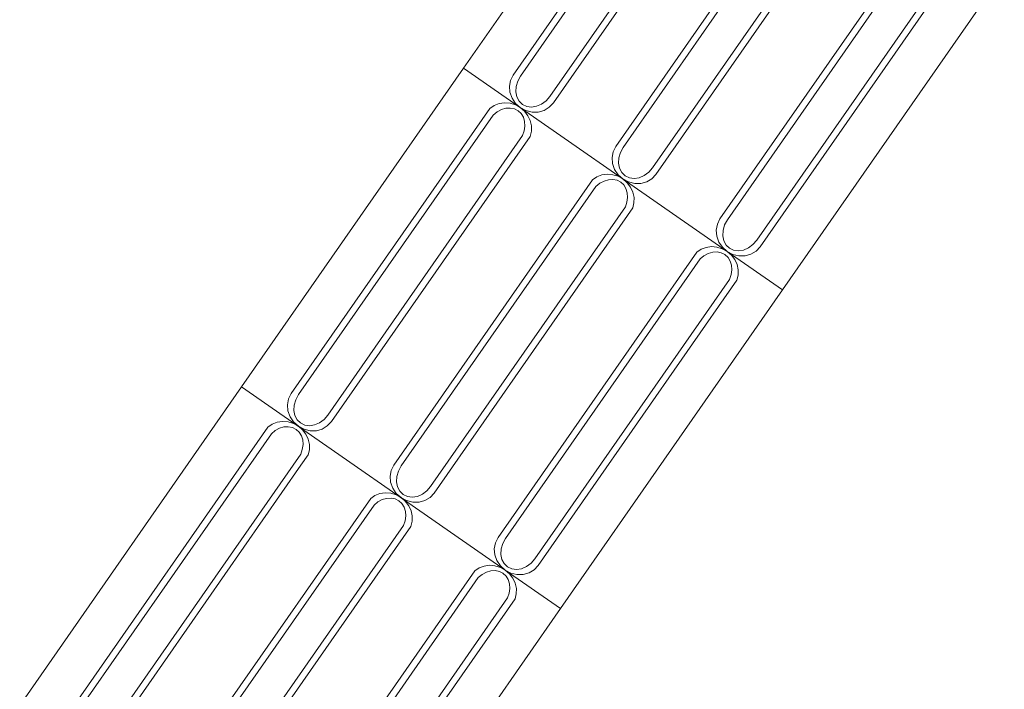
# Model space of a CAD drawing. Extents: x 5066 to 9756, y -2696 to -1109.
# Tile 146 of 248: x 9402.294 to 9403.561, y -2586.829 to -2585.967. Entities that reach past the tile are written whole.
import ezdxf

# ---------------------------------------------------------------- set-up
doc = ezdxf.new("R2010")
doc.units = 0
doc.header["$MEASUREMENT"] = 0
doc.layers.add('IFC-Elemento construtivo genérico-Contorno', color=253, linetype='CONTINUOUS', lineweight=5)

msp = doc.modelspace()

# ---------------------------------------------------------------- linework, layer by layer
at = {"layer": 'IFC-Elemento construtivo genérico-Contorno', "color": 8, "lineweight": 5}
for p, q in [((9402.8651, -2586.0292), (9403.1507, -2585.6188)), ((9402.929, -2586.0382), (9403.1847, -2585.6708)), ((9402.9384, -2586.0394), (9403.189, -2585.6793)), ((9402.9762, -2586.0657), (9403.2268, -2585.7056)), ((9402.9807, -2586.0741), (9403.2364, -2585.7067)), ((9403.0611, -2586.1301), (9403.3168, -2585.7627)), ((9403.0706, -2586.1313), (9403.3212, -2585.7713)), ((9403.1084, -2586.1576), (9403.359, -2585.7976)), ((9403.1128, -2586.1661), (9403.3685, -2585.7987)), ((9403.1952, -2586.2235), (9403.4509, -2585.8561)), ((9403.2047, -2586.2247), (9403.4553, -2585.8646)), ((9403.2425, -2586.251), (9403.4931, -2585.8909)), ((9403.2469, -2586.2594), (9403.5026, -2585.8921)), ((9403.2755, -2586.3149), (9403.5611, -2585.9045)), ((9402.5795, -2586.4396), (9402.8651, -2586.0292)), ((9402.8651, -2586.0292), (9403.2044, -2586.2653)), ((9402.9241, -2586.0525), (9402.9255, -2586.045)), ((9402.9255, -2586.045), (9402.929, -2586.0382)), ((9402.9349, -2586.0459), (9402.9384, -2586.0394)), ((9402.9241, -2586.0525), (9402.9248, -2586.0603)), ((9402.9325, -2586.0598), (9402.9328, -2586.0529)), ((9402.9328, -2586.0529), (9402.9349, -2586.0459)), ((9402.9248, -2586.0603), (9402.9275, -2586.0679)), ((9402.9275, -2586.0679), (9402.932, -2586.0746)), ((9402.9325, -2586.0598), (9402.9337, -2586.0662)), ((9402.9337, -2586.0662), (9402.9367, -2586.0718)), ((9402.9714, -2586.0713), (9402.9762, -2586.0657)), ((9402.6434, -2586.4485), (9402.8991, -2586.0811)), ((9402.8991, -2586.0811), (9402.9046, -2586.0773)), ((9402.9046, -2586.0773), (9402.911, -2586.0749)), ((9402.9084, -2586.0856), (9402.9139, -2586.0827)), ((9402.911, -2586.0749), (9402.9179, -2586.0739)), ((9402.9139, -2586.0827), (9402.9196, -2586.081)), ((9402.9179, -2586.0739), (9402.925, -2586.0745)), ((9402.9196, -2586.081), (9402.9252, -2586.0807)), ((9402.925, -2586.0745), (9402.9318, -2586.0766)), ((9402.9252, -2586.0807), (9402.9306, -2586.0818)), ((9402.9306, -2586.0818), (9402.9353, -2586.0842)), ((9402.9318, -2586.0766), (9402.9382, -2586.0801)), ((9402.932, -2586.0746), (9402.9382, -2586.0801)), ((9402.9367, -2586.0718), (9402.941, -2586.076)), ((9402.9382, -2586.0801), (9402.9454, -2586.0839)), ((9402.9382, -2586.0801), (9402.9436, -2586.0848)), ((9402.941, -2586.076), (9402.9465, -2586.0786)), ((9402.9465, -2586.0786), (9402.9526, -2586.0794)), ((9402.9526, -2586.0794), (9402.9592, -2586.0784)), ((9402.9592, -2586.0784), (9402.9655, -2586.0756)), ((9402.9655, -2586.0756), (9402.9714, -2586.0713)), ((9402.9689, -2586.0837), (9402.9755, -2586.0797)), ((9402.9755, -2586.0797), (9402.9807, -2586.0741)), ((9402.6528, -2586.4498), (9402.9034, -2586.0897)), ((9402.9034, -2586.0897), (9402.9084, -2586.0856)), ((9402.9353, -2586.0842), (9402.9392, -2586.0878)), ((9402.9392, -2586.0878), (9402.9421, -2586.0924)), ((9402.9421, -2586.0924), (9402.9437, -2586.0978)), ((9402.9436, -2586.0848), (9402.948, -2586.0905)), ((9402.9454, -2586.0839), (9402.9533, -2586.0859)), ((9402.948, -2586.0905), (9402.951, -2586.0969)), ((9402.9533, -2586.0859), (9402.9613, -2586.0858)), ((9402.9613, -2586.0858), (9402.9689, -2586.0837)), ((9402.9433, -2586.1099), (9402.9442, -2586.1038)), ((9402.9437, -2586.0978), (9402.9442, -2586.1038)), ((9402.951, -2586.0969), (9402.9525, -2586.1037)), ((9402.9524, -2586.1106), (9402.9525, -2586.1037)), ((9402.6906, -2586.4761), (9402.9412, -2586.116)), ((9402.695, -2586.4845), (9402.9507, -2586.1171)), ((9402.9412, -2586.116), (9402.9433, -2586.1099)), ((9402.9507, -2586.1171), (9402.9524, -2586.1106)), ((9403.0577, -2586.1369), (9403.0611, -2586.1301)), ((9403.067, -2586.1379), (9403.0706, -2586.1313)), ((9403.0562, -2586.1445), (9403.0577, -2586.1369)), ((9403.0562, -2586.1445), (9403.0569, -2586.1523)), ((9403.0646, -2586.1518), (9403.065, -2586.1448)), ((9403.065, -2586.1448), (9403.067, -2586.1379)), ((9403.0569, -2586.1523), (9403.0596, -2586.1598)), ((9403.0646, -2586.1518), (9403.0659, -2586.1582)), ((9403.0659, -2586.1582), (9403.0688, -2586.1637)), ((9403.1035, -2586.1633), (9403.1084, -2586.1576)), ((9403.0312, -2586.1731), (9403.0368, -2586.1693)), ((9403.0368, -2586.1693), (9403.0432, -2586.1668)), ((9403.0432, -2586.1668), (9403.0501, -2586.1659)), ((9403.0501, -2586.1659), (9403.0571, -2586.1665)), ((9403.0571, -2586.1665), (9403.064, -2586.1685)), ((9403.0596, -2586.1598), (9403.0642, -2586.1666)), ((9403.064, -2586.1685), (9403.0703, -2586.172)), ((9403.0642, -2586.1666), (9403.0703, -2586.172)), ((9403.0688, -2586.1637), (9403.0732, -2586.1679)), ((9403.0703, -2586.172), (9403.0776, -2586.1759)), ((9403.0703, -2586.172), (9403.0758, -2586.1768)), ((9403.0732, -2586.1679), (9403.0786, -2586.1705)), ((9403.0786, -2586.1705), (9403.0848, -2586.1714)), ((9403.0848, -2586.1714), (9403.0913, -2586.1704)), ((9403.0913, -2586.1704), (9403.0977, -2586.1676)), ((9403.0977, -2586.1676), (9403.1035, -2586.1633)), ((9403.101, -2586.1757), (9403.1076, -2586.1717)), ((9403.1076, -2586.1717), (9403.1128, -2586.1661)), ((9402.7755, -2586.5405), (9403.0312, -2586.1731)), ((9402.785, -2586.5417), (9403.0355, -2586.1817)), ((9403.0355, -2586.1817), (9403.0405, -2586.1776)), ((9403.0405, -2586.1776), (9403.046, -2586.1747)), ((9403.046, -2586.1747), (9403.0517, -2586.173)), ((9403.0517, -2586.173), (9403.0574, -2586.1727)), ((9403.0574, -2586.1727), (9403.0627, -2586.1737)), ((9403.0627, -2586.1737), (9403.0675, -2586.1761)), ((9403.0675, -2586.1761), (9403.0714, -2586.1797)), ((9403.0714, -2586.1797), (9403.0742, -2586.1844)), ((9403.0742, -2586.1844), (9403.0759, -2586.1898)), ((9403.0758, -2586.1768), (9403.0801, -2586.1825)), ((9403.0776, -2586.1759), (9403.0855, -2586.1778)), ((9403.0801, -2586.1825), (9403.0831, -2586.1889)), ((9403.0855, -2586.1778), (9403.0935, -2586.1778)), ((9403.0935, -2586.1778), (9403.101, -2586.1757)), ((9403.0754, -2586.2019), (9403.0763, -2586.1957)), ((9403.0759, -2586.1898), (9403.0763, -2586.1957)), ((9403.0831, -2586.1889), (9403.0846, -2586.1957)), ((9403.0845, -2586.2026), (9403.0846, -2586.1957)), ((9402.8228, -2586.568), (9403.0734, -2586.208)), ((9402.8272, -2586.5765), (9403.0829, -2586.2091)), ((9403.0734, -2586.208), (9403.0754, -2586.2019)), ((9403.0829, -2586.2091), (9403.0845, -2586.2026)), ((9403.1903, -2586.2378), (9403.1918, -2586.2303)), ((9403.1918, -2586.2303), (9403.1952, -2586.2235)), ((9403.1991, -2586.2382), (9403.2011, -2586.2312)), ((9403.2011, -2586.2312), (9403.2047, -2586.2247)), ((9403.1903, -2586.2378), (9403.191, -2586.2457)), ((9403.191, -2586.2457), (9403.1937, -2586.2532)), ((9403.1987, -2586.2451), (9403.1991, -2586.2382)), ((9403.1987, -2586.2451), (9403.2, -2586.2516)), ((9403.1709, -2586.2626), (9403.1773, -2586.2602)), ((9403.1773, -2586.2602), (9403.1842, -2586.2592)), ((9403.1842, -2586.2592), (9403.1912, -2586.2598)), ((9403.1912, -2586.2598), (9403.1981, -2586.2619)), ((9403.1937, -2586.2532), (9403.1983, -2586.2599)), ((9403.1983, -2586.2599), (9403.2044, -2586.2654)), ((9403.2, -2586.2516), (9403.203, -2586.2571)), ((9403.203, -2586.2571), (9403.2073, -2586.2613)), ((9403.2254, -2586.2637), (9403.2318, -2586.2609)), ((9403.2318, -2586.2609), (9403.2376, -2586.2566)), ((9403.2376, -2586.2566), (9403.2425, -2586.251)), ((9403.2418, -2586.265), (9403.2469, -2586.2594)), ((9402.9096, -2586.6339), (9403.1653, -2586.2665)), ((9403.1653, -2586.2665), (9403.1709, -2586.2626)), ((9403.1697, -2586.275), (9403.1746, -2586.2709)), ((9403.1746, -2586.2709), (9403.1801, -2586.268)), ((9403.1801, -2586.268), (9403.1859, -2586.2663)), ((9403.1859, -2586.2663), (9403.1915, -2586.266)), ((9403.1915, -2586.266), (9403.1968, -2586.2671)), ((9403.1968, -2586.2671), (9403.2016, -2586.2695)), ((9403.1981, -2586.2619), (9403.2044, -2586.2654)), ((9403.2016, -2586.2695), (9403.2055, -2586.2731)), ((9403.2044, -2586.2653), (9403.2099, -2586.2701)), ((9403.2044, -2586.2654), (9403.2117, -2586.2692)), ((9403.2044, -2586.2654), (9403.2755, -2586.3149)), ((9403.2055, -2586.2731), (9403.2083, -2586.2777)), ((9403.2073, -2586.2613), (9403.2127, -2586.2639)), ((9403.2099, -2586.2701), (9403.2143, -2586.2758)), ((9403.2117, -2586.2692), (9403.2196, -2586.2712)), ((9403.2127, -2586.2639), (9403.2189, -2586.2647)), ((9403.2189, -2586.2647), (9403.2254, -2586.2637)), ((9403.2196, -2586.2712), (9403.2276, -2586.2711)), ((9403.2276, -2586.2711), (9403.2351, -2586.269)), ((9403.2351, -2586.269), (9403.2418, -2586.265)), ((9402.9191, -2586.6351), (9403.1697, -2586.275)), ((9403.2083, -2586.2777), (9403.21, -2586.2831)), ((9403.21, -2586.2831), (9403.2104, -2586.2891)), ((9403.2143, -2586.2758), (9403.2172, -2586.2822)), ((9403.2172, -2586.2822), (9403.2187, -2586.289)), ((9403.2075, -2586.3013), (9403.2096, -2586.2952)), ((9403.2096, -2586.2952), (9403.2104, -2586.2891)), ((9403.217, -2586.3024), (9403.2187, -2586.2959)), ((9403.2187, -2586.2959), (9403.2187, -2586.289)), ((9402.9569, -2586.6614), (9403.2075, -2586.3013)), ((9402.9613, -2586.6698), (9403.217, -2586.3024)), ((9402.9899, -2586.7252), (9403.2755, -2586.3149)), ((9402.2939, -2586.85), (9402.5795, -2586.4396)), ((9402.5795, -2586.4396), (9402.9187, -2586.6757)), ((9402.5795, -2586.4396), (9402.9187, -2586.6757)), ((9402.6399, -2586.4553), (9402.6434, -2586.4485)), ((9402.6493, -2586.4563), (9402.6528, -2586.4498)), ((9402.6385, -2586.4629), (9402.6399, -2586.4553)), ((9402.6385, -2586.4629), (9402.6391, -2586.4707)), ((9402.6468, -2586.4702), (9402.6472, -2586.4632)), ((9402.6472, -2586.4632), (9402.6493, -2586.4563)), ((9402.6391, -2586.4707), (9402.6418, -2586.4783)), ((9402.6468, -2586.4702), (9402.6481, -2586.4766)), ((9402.6857, -2586.4817), (9402.6906, -2586.4761)), ((9402.6134, -2586.4915), (9402.619, -2586.4877)), ((9402.619, -2586.4877), (9402.6254, -2586.4853)), ((9402.6254, -2586.4853), (9402.6323, -2586.4843)), ((9402.6323, -2586.4843), (9402.6393, -2586.4849)), ((9402.6393, -2586.4849), (9402.6462, -2586.487)), ((9402.6418, -2586.4783), (9402.6464, -2586.485)), ((9402.6462, -2586.487), (9402.6525, -2586.4905)), ((9402.6464, -2586.485), (9402.6525, -2586.4905)), ((9402.6481, -2586.4766), (9402.651, -2586.4822)), ((9402.651, -2586.4822), (9402.6554, -2586.4863)), ((9402.6554, -2586.4863), (9402.6609, -2586.489)), ((9402.6609, -2586.489), (9402.667, -2586.4898)), ((9402.667, -2586.4898), (9402.6735, -2586.4888)), ((9402.6735, -2586.4888), (9402.6799, -2586.486)), ((9402.6799, -2586.486), (9402.6857, -2586.4817)), ((9402.6898, -2586.4901), (9402.695, -2586.4845)), ((9402.3577, -2586.8589), (9402.6134, -2586.4915)), ((9402.3672, -2586.8601), (9402.6178, -2586.5001)), ((9402.6178, -2586.5001), (9402.6228, -2586.496)), ((9402.6228, -2586.496), (9402.6282, -2586.4931)), ((9402.6282, -2586.4931), (9402.6339, -2586.4914)), ((9402.6339, -2586.4914), (9402.6396, -2586.4911)), ((9402.6396, -2586.4911), (9402.645, -2586.4922)), ((9402.645, -2586.4922), (9402.6497, -2586.4946)), ((9402.6497, -2586.4946), (9402.6536, -2586.4982)), ((9402.6525, -2586.4904), (9402.658, -2586.4952)), ((9402.6525, -2586.4904), (9402.6525, -2586.4905)), ((9402.6525, -2586.4905), (9402.6598, -2586.4943)), ((9402.6536, -2586.4982), (9402.6564, -2586.5028)), ((9402.658, -2586.4952), (9402.6623, -2586.5009)), ((9402.6598, -2586.4943), (9402.6677, -2586.4962)), ((9402.6623, -2586.5009), (9402.6653, -2586.5073)), ((9402.6677, -2586.4962), (9402.6757, -2586.4962)), ((9402.6757, -2586.4962), (9402.6832, -2586.4941)), ((9402.6832, -2586.4941), (9402.6898, -2586.4901)), ((9402.6564, -2586.5028), (9402.6581, -2586.5082)), ((9402.6576, -2586.5203), (9402.6585, -2586.5142)), ((9402.6581, -2586.5082), (9402.6585, -2586.5142)), ((9402.6653, -2586.5073), (9402.6668, -2586.5141)), ((9402.6668, -2586.521), (9402.6668, -2586.5141)), ((9402.405, -2586.8864), (9402.6556, -2586.5264)), ((9402.6556, -2586.5264), (9402.6576, -2586.5203)), ((9402.6651, -2586.5275), (9402.6668, -2586.521)), ((9402.6559, -2586.5408), (9402.6651, -2586.5275)), ((9402.4094, -2586.8949), (9402.6559, -2586.5408)), ((9402.7706, -2586.5549), (9402.7721, -2586.5473)), ((9402.7721, -2586.5473), (9402.7755, -2586.5405)), ((9402.7793, -2586.5552), (9402.7814, -2586.5482)), ((9402.7814, -2586.5482), (9402.785, -2586.5417)), ((9402.7706, -2586.5549), (9402.7713, -2586.5627)), ((9402.7713, -2586.5627), (9402.774, -2586.5702)), ((9402.779, -2586.5622), (9402.7793, -2586.5552)), ((9402.779, -2586.5622), (9402.7803, -2586.5686)), ((9402.7511, -2586.5797), (9402.7575, -2586.5772)), ((9402.7575, -2586.5772), (9402.7644, -2586.5763)), ((9402.7644, -2586.5763), (9402.7715, -2586.5769)), ((9402.7715, -2586.5769), (9402.7784, -2586.5789)), ((9402.774, -2586.5702), (9402.7785, -2586.577)), ((9402.7785, -2586.577), (9402.7847, -2586.5824)), ((9402.7803, -2586.5686), (9402.7832, -2586.5741)), ((9402.7832, -2586.5741), (9402.7875, -2586.5783)), ((9402.8121, -2586.578), (9402.8179, -2586.5736)), ((9402.8179, -2586.5736), (9402.8228, -2586.568)), ((9402.822, -2586.5821), (9402.8272, -2586.5765)), ((9402.4899, -2586.9509), (9402.7456, -2586.5835)), ((9402.7456, -2586.5835), (9402.7511, -2586.5797)), ((9402.7499, -2586.5921), (9402.7549, -2586.588)), ((9402.7549, -2586.588), (9402.7604, -2586.585)), ((9402.7604, -2586.585), (9402.7661, -2586.5834)), ((9402.7661, -2586.5834), (9402.7718, -2586.5831)), ((9402.7718, -2586.5831), (9402.7771, -2586.5841)), ((9402.7771, -2586.5841), (9402.7818, -2586.5865)), ((9402.7784, -2586.5789), (9402.7847, -2586.5824)), ((9402.7818, -2586.5865), (9402.7857, -2586.5901)), ((9402.7846, -2586.5824), (9402.7919, -2586.5863)), ((9402.7847, -2586.5824), (9402.7901, -2586.5871)), ((9402.7847, -2586.5824), (9402.7847, -2586.5824)), ((9402.7857, -2586.5901), (9402.7886, -2586.5948)), ((9402.7875, -2586.5783), (9402.793, -2586.5809)), ((9402.7901, -2586.5871), (9402.7945, -2586.5929)), ((9402.7919, -2586.5863), (9402.7998, -2586.5882)), ((9402.793, -2586.5809), (9402.7992, -2586.5818)), ((9402.7992, -2586.5818), (9402.8057, -2586.5808)), ((9402.7998, -2586.5882), (9402.8078, -2586.5881)), ((9402.8057, -2586.5808), (9402.8121, -2586.578)), ((9402.8078, -2586.5881), (9402.8154, -2586.586)), ((9402.8154, -2586.586), (9402.822, -2586.5821)), ((9402.4993, -2586.9521), (9402.7499, -2586.5921)), ((9402.7886, -2586.5948), (9402.7903, -2586.6002)), ((9402.7903, -2586.6002), (9402.7907, -2586.6061)), ((9402.7945, -2586.5929), (9402.7975, -2586.5993)), ((9402.7975, -2586.5993), (9402.799, -2586.6061)), ((9402.7877, -2586.6184), (9402.7898, -2586.6123)), ((9402.7898, -2586.6123), (9402.7907, -2586.6061)), ((9402.7973, -2586.6195), (9402.7989, -2586.6129)), ((9402.7989, -2586.6129), (9402.799, -2586.6061)), ((9402.5371, -2586.9784), (9402.7877, -2586.6184)), ((9402.5416, -2586.9869), (9402.7973, -2586.6195)), ((9402.9047, -2586.6482), (9402.9062, -2586.6407)), ((9402.9062, -2586.6407), (9402.9096, -2586.6339)), ((9402.9155, -2586.6416), (9402.9191, -2586.6351)), ((9402.9047, -2586.6482), (9402.9054, -2586.656)), ((9402.9131, -2586.6555), (9402.9135, -2586.6486)), ((9402.9135, -2586.6486), (9402.9155, -2586.6416)), ((9402.9054, -2586.656), (9402.9081, -2586.6636)), ((9402.9081, -2586.6636), (9402.9127, -2586.6703)), ((9402.9131, -2586.6555), (9402.9144, -2586.662)), ((9402.9144, -2586.662), (9402.9173, -2586.6675)), ((9402.952, -2586.667), (9402.9569, -2586.6614)), ((9402.624, -2587.0442), (9402.8797, -2586.6768)), ((9402.8797, -2586.6768), (9402.8853, -2586.673)), ((9402.8853, -2586.673), (9402.8916, -2586.6706)), ((9402.889, -2586.6813), (9402.8945, -2586.6784)), ((9402.8916, -2586.6706), (9402.8985, -2586.6696)), ((9402.8945, -2586.6784), (9402.9002, -2586.6767)), ((9402.8985, -2586.6696), (9402.9056, -2586.6702)), ((9402.9002, -2586.6767), (9402.9059, -2586.6764)), ((9402.9056, -2586.6702), (9402.9125, -2586.6723)), ((9402.9059, -2586.6764), (9402.9112, -2586.6775)), ((9402.9112, -2586.6775), (9402.9159, -2586.6799)), ((9402.9125, -2586.6723), (9402.9188, -2586.6758)), ((9402.9127, -2586.6703), (9402.9188, -2586.6758)), ((9402.9173, -2586.6675), (9402.9217, -2586.6717)), ((9402.9187, -2586.6757), (9402.9243, -2586.6805)), ((9402.9188, -2586.6758), (9402.926, -2586.6796)), ((9402.9188, -2586.6758), (9402.9899, -2586.7252)), ((9402.9188, -2586.6758), (9402.9899, -2586.7252)), ((9402.9217, -2586.6717), (9402.9271, -2586.6743)), ((9402.9271, -2586.6743), (9402.9333, -2586.6751)), ((9402.9333, -2586.6751), (9402.9398, -2586.6741)), ((9402.9398, -2586.6741), (9402.9462, -2586.6713)), ((9402.9462, -2586.6713), (9402.952, -2586.667)), ((9402.9495, -2586.6794), (9402.9561, -2586.6754)), ((9402.9561, -2586.6754), (9402.9613, -2586.6698)), ((9402.6335, -2587.0455), (9402.8841, -2586.6854)), ((9402.8841, -2586.6854), (9402.889, -2586.6813)), ((9402.9159, -2586.6799), (9402.9198, -2586.6835)), ((9402.9198, -2586.6835), (9402.9227, -2586.6881)), ((9402.9227, -2586.6881), (9402.9244, -2586.6935)), ((9402.9243, -2586.6805), (9402.9286, -2586.6862)), ((9402.926, -2586.6796), (9402.9339, -2586.6816)), ((9402.9286, -2586.6862), (9402.9316, -2586.6926)), ((9402.9339, -2586.6816), (9402.9419, -2586.6815)), ((9402.9419, -2586.6815), (9402.9495, -2586.6794)), ((9402.9239, -2586.7056), (9402.9248, -2586.6995)), ((9402.9244, -2586.6935), (9402.9248, -2586.6995)), ((9402.9316, -2586.6926), (9402.9331, -2586.6994)), ((9402.933, -2586.7063), (9402.9331, -2586.6994)), ((9402.6712, -2587.0718), (9402.9218, -2586.7117)), ((9402.6757, -2587.0802), (9402.9314, -2586.7128)), ((9402.9218, -2586.7117), (9402.9239, -2586.7056)), ((9402.9314, -2586.7128), (9402.933, -2586.7063)), ((9402.7043, -2587.1356), (9402.9899, -2586.7252))]:
    msp.add_line(p, q, dxfattribs=at)

doc.saveas('drawing.dxf')
